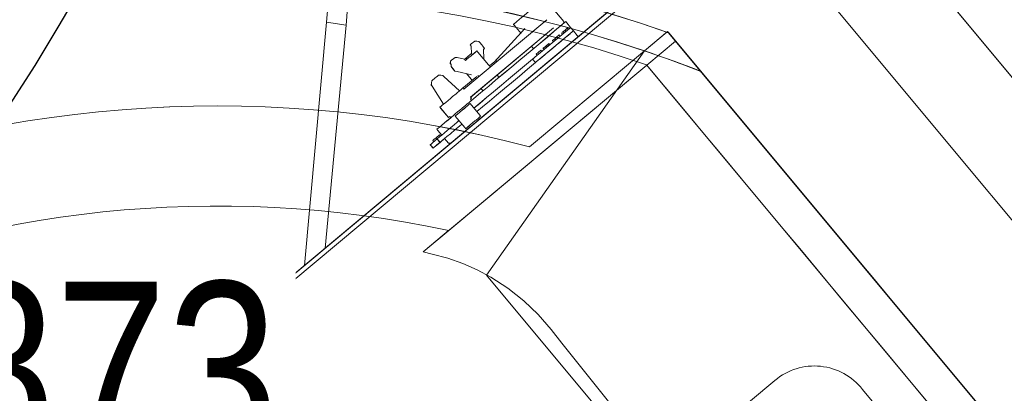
# Model space of a CAD drawing. Header units: millimetres. Extents: x -125266 to 274256, y -711690 to -301689.
# Tile 143 of 256: x -53289 to -52895, y -360325 to -360175. Entities that reach past the tile are written whole.
import ezdxf

# ---------------------------------------------------------------- set-up
doc = ezdxf.new("R2010")
doc.units = ezdxf.units.MM
doc.header["$PDMODE"] = 98
doc.linetypes.add('HIDDEN2', pattern=[0.1875, 0.125, -0.0625])
doc.layers.get('Defpoints').update_dxf_attribs({"lineweight": 5})
for name, color, linetype, lineweight in [('AD Wall', 8, 'Continuous', 15), ('ARCH', 7, 'Continuous', 0), ('Equipment', 8, 'Continuous', 0), ('Finished Line', 7, 'Continuous', 0), ('Legend', 5, 'Continuous', 0), ('MEPTEK HVAC-Kitchen Exhaust Air Duct', 30, 'Continuous', 30), ('MEPTEK HVAC-Kitchen Fresh Air Duct', 3, 'Continuous', 30), ('MEPTEK-TEXT1', 7, 'Continuous', 30), ('Plaster Line', 7, 'Continuous', 0)]:
    doc.layers.add(name, color=color, linetype=linetype, lineweight=lineweight)
doc.layers.add('Light Equipment', color=8, linetype='Continuous')
doc.styles.get("Standard").update_dxf_attribs({"font": 'ARIALN.TTF'})
doc.dimstyles.new('Copy of Standard', dxfattribs={"dimtxt": 70, "dimasz": 42, "dimexe": 24, "dimexo": 24, "dimgap": 24, "dimtad": 1, "dimtoh": 1, "dimdec": 0, "dimzin": 0, "dimdsep": 46, "dimtxsty": 'Standard', "dimcen": 0.09, "dimadec": 0, "dimazin": 0, "dimtfac": 1, "dimtdec": 0, "dimtofl": 0, "dimtmove": 0, "dimatfit": 3, "dimfxl": 0, "dimtolj": 1, "dimtzin": 0, "dimarcsym": 0})
pattern_1 = [(22.867872, (419150.544, -703283.92), (-30.845707, 73.1364), [])]

# ---------------------------------------------------------------- blocks, each defined once
blk = doc.blocks.new('A$Cf0359734')
at = {"layer": 'Equipment', "extrusion": (0, 0, -1), "elevation": -15}
for points in [[(-620.49, 1222.65), (-636.27, 1252.3), (-636.55, 1252.83), (-636.84, 1253.36), (-637.65, 1253.61), (-638.46, 1253.86), (-638.99, 1253.57), (-639.8, 1253.82), (-640.33, 1253.54), (-1137.99, 988.59), (-1138.52, 988.31), (-1138.77, 987.5), (-1139.3, 987.22), (-1139.54, 986.41), (-1139.79, 985.59), (-1139.51, 985.06), (-1139.23, 984.54), (-1123.44, 954.89)], [(-577.37, 1173.58), (-579.07, 1176.76), (-579.6, 1176.48), (-580.12, 1176.19), (-580.65, 1175.91), (-581.71, 1175.35), (-582.77, 1174.78), (-583.3, 1174.5), (-611.49, 1227.45), (-1132.44, 950.1), (-1104.26, 897.15), (-1104.79, 896.87), (-1105.85, 896.31), (-1106.38, 896.03), (-1107.43, 895.46), (-1107.96, 895.18), (-1108.49, 894.9), (-1106.8, 891.72)], [(-575.79, 1174.43), (-289.14, 636), (-288.57, 634.94), (-288.29, 634.41), (-287.73, 633.35), (-287.44, 632.82), (-287.16, 632.29), (-286.88, 631.76), (-288.47, 630.92), (-288.75, 631.45), (-289.03, 631.98), (-289.31, 632.51), (-289.88, 633.56), (-290.16, 634.09), (-290.72, 635.15), (-577.37, 1173.58)], [(-748.74, 1072.12), (-737.08, 1078.32), (-725.5, 1084.49), (-713.99, 1090.61), (-702.57, 1096.7), (-691.24, 1102.73), (-680.01, 1108.7), (-668.9, 1114.62), (-657.9, 1120.48), (-647.03, 1126.27), (-636.28, 1131.99), (-625.68, 1137.63), (-615.22, 1143.2), (-604.92, 1148.68), (-594.78, 1154.08), (-601.83, 1167.32), (-594.78, 1154.08), (-594.65, 1154.15), (-594.78, 1154.08), (-604.92, 1148.68), (-615.22, 1143.2), (-625.68, 1137.63), (-636.28, 1131.99), (-647.03, 1126.27), (-657.9, 1120.48), (-668.9, 1114.62), (-680.01, 1108.7), (-691.24, 1102.73), (-702.57, 1096.7), (-713.99, 1090.61), (-725.5, 1084.49), (-737.08, 1078.32), (-748.74, 1072.12)], [(-597.22, 1169.31), (-597.22, 1169.31)], [(-597.22, 1169.31), (-597.22, 1169.31)], [(-597.41, 1169.68), (-597.41, 1169.68)], [(-598.02, 1169.35), (-598.02, 1169.35)], [(-598.02, 1169.35), (-598.02, 1169.35)], [(-598.02, 1169.35), (-598.02, 1169.35)], [(-601.83, 1167.33), (-601.83, 1167.33)], [(-557.63, 1156.91), (-557.38, 1157.72), (-547.32, 1163.08), (-546.79, 1163.36), (-546.51, 1162.83), (-546.23, 1162.3), (-545.95, 1161.77), (-545.38, 1160.71), (-544.82, 1159.66), (-543.97, 1158.07), (-543.41, 1157.01), (-542.57, 1155.42), (-541.72, 1153.83), (-541.16, 1152.77), (-540.59, 1151.71), (-540.03, 1150.66), (-539.75, 1150.13), (-539.47, 1149.6), (-539.18, 1149.07), (-539.71, 1148.79), (-543.42, 1146.81)], [(-591.72, 1158.99), (-591.72, 1158.99)], [(-591.72, 1158.99), (-591.72, 1158.99)], [(-591.72, 1158.99), (-591.72, 1158.99)], [(-615.73, 1159.93), (-615.73, 1159.93)], [(-615.73, 1159.93), (-615.73, 1159.93)], [(-533.45, 1124.26), (-529.79, 1117.38), (-529.5, 1116.85), (-529.22, 1116.32), (-528.66, 1115.26), (-528.38, 1114.73), (-527.53, 1113.14), (-526.97, 1112.08), (-526.4, 1111.02), (-525.84, 1109.97), (-525.28, 1108.91), (-524.99, 1108.38), (-524.71, 1107.85), (-524.43, 1107.32), (-524.96, 1107.04), (-529.2, 1104.78), (-529.48, 1105.31), (-530.01, 1105.03), (-530.29, 1105.56), (-530.57, 1106.09), (-531.13, 1107.15), (-531.7, 1108.21), (-532.26, 1109.26), (-532.83, 1110.32), (-533.67, 1111.91), (-533.95, 1112.44), (-534.52, 1113.5), (-534.8, 1114.03), (-535.08, 1114.56), (-535.64, 1115.62), (-537.34, 1118.79), (-539.31, 1122.5), (-541, 1125.68), (-542.97, 1129.38), (-544.95, 1133.09), (-547.2, 1137.32), (-549.46, 1141.56), (-551.43, 1145.27), (-553.68, 1149.5), (-555.94, 1153.74), (-558.19, 1157.97), (-558.72, 1157.69), (-560.84, 1156.56)], [(-550.89, 1155.74), (-530.6, 1117.63), (-530.07, 1117.91), (-529.79, 1117.38)], [(-538.75, 1111.25), (-540.16, 1113.89), (-541.85, 1117.07), (-543.54, 1120.25), (-545.52, 1123.95), (-547.21, 1127.13), (-549.18, 1130.83), (-551.15, 1134.54), (-553.13, 1138.25), (-553.41, 1138.78), (-553.69, 1139.3), (-562.15, 1155.19), (-562.43, 1155.72)], [(-553.13, 1138.25), (-551.54, 1139.09), (-551.82, 1139.62), (-552.1, 1140.15), (-560.56, 1156.03), (-560.84, 1156.56), (-562.43, 1155.72), (-564.55, 1154.59), (-565.08, 1154.31)], [(-559.75, 1155.79), (-560.28, 1155.5), (-559.75, 1155.79), (-559.47, 1155.26), (-559.18, 1154.73), (-559.71, 1154.45)], [(-559.75, 1155.79), (-559.75, 1155.79)], [(-535.08, 1114.56), (-534.55, 1114.84), (-534.83, 1115.37), (-534.3, 1115.65), (-554.6, 1153.77)], [(-546.24, 1062.92), (-539.99, 1051.18), (-594.78, 1154.08)], [(-594.78, 1154.08), (-546.31, 1063.04), (-546.27, 1063.04)], [(-557.21, 1151.02), (-556.65, 1149.96)], [(-558.3, 1151.8), (-557.77, 1152.08), (-557.21, 1151.02), (-557.74, 1150.74)], [(-558.34, 1153.14), (-558.87, 1152.86)], [(-558.48, 1148.31), (-558.76, 1148.83), (-559.05, 1149.36), (-559.33, 1149.89), (-559.61, 1150.42), (-559.89, 1150.95)], [(-559.18, 1154.73), (-558.62, 1153.67), (-559.15, 1153.39)], [(-559.89, 1150.95), (-559.89, 1150.95)], [(-560.17, 1151.48), (-561.58, 1154.13)], [(-560.17, 1151.48), (-560.17, 1151.48)], [(-561.58, 1154.13), (-561.58, 1154.13)], [(-594.65, 1154.15), (-594.65, 1154.15)], [(-594.65, 1154.15), (-594.65, 1154.15)], [(-594.78, 1154.08), (-594.78, 1154.08)], [(-594.78, 1154.08), (-594.78, 1154.08)], [(-469.52, 1121.6), (-462.34, 1145.13), (-469.65, 1147.36), (-477.35, 1123.55)], [(-544.02, 1149.21), (-537.68, 1132.2)], [(-544.02, 1149.21), (-544.02, 1149.21)], [(-555.77, 1147.03), (-555.24, 1147.31), (-554.96, 1146.79), (-555.49, 1146.5)], [(-555.95, 1143.54), (-556.51, 1144.6), (-557.36, 1146.19), (-557.92, 1147.25)], [(-557.18, 1149.68), (-556.65, 1149.96), (-556.08, 1148.9), (-556.61, 1148.62)], [(-557.92, 1147.25), (-557.92, 1147.25)], [(-558.48, 1148.31), (-558.48, 1148.31)], [(-558.76, 1148.83), (-558.76, 1148.83)], [(-559.05, 1149.36), (-559.05, 1149.36)], [(-559.61, 1150.42), (-559.61, 1150.42)], [(-548.96, 1143.18), (-549.24, 1143.71), (-549.77, 1143.43), (-550.3, 1143.15), (-550.58, 1143.68)], [(-553.79, 1143.33), (-553.26, 1143.61), (-552.14, 1141.49), (-552.67, 1141.21)], [(-554.92, 1145.44), (-554.39, 1145.73), (-553.83, 1144.67), (-554.36, 1144.39)], [(-554.25, 1140.36), (-554.54, 1140.89), (-554.82, 1141.42), (-555.38, 1142.48), (-555.66, 1143.01)], [(-554.39, 1145.73), (-554.67, 1146.26), (-555.2, 1145.97)], [(-554.96, 1146.79), (-554.67, 1146.26)], [(-555.66, 1143.01), (-555.66, 1143.01)], [(-555.66, 1143.01), (-555.66, 1143.01)], [(-555.95, 1143.54), (-555.95, 1143.54)], [(-556.51, 1144.6), (-556.51, 1144.6)], [(-557.36, 1146.19), (-557.36, 1146.19)], [(-537.16, 1112.09), (-538.57, 1114.74), (-540.26, 1117.91), (-541.96, 1121.09), (-543.93, 1124.8), (-545.62, 1127.97), (-547.59, 1131.68), (-549.57, 1135.39), (-551.54, 1139.09)], [(-554.25, 1140.36), (-554.25, 1140.36)], [(-554.25, 1140.36), (-554.25, 1140.36)], [(-554.25, 1140.36), (-554.25, 1140.36)], [(-554.82, 1141.42), (-554.82, 1141.42)], [(-528.54, 1131.63), (-528.01, 1131.91), (-526.74, 1134.63), (-526.21, 1134.91), (-526.49, 1135.44), (-526.77, 1135.97), (-527.06, 1136.5), (-527.34, 1137.03), (-528.15, 1137.28), (-528.96, 1137.52), (-529.49, 1137.24), (-530.55, 1136.68), (-531.08, 1136.4), (-532.14, 1135.83), (-531.85, 1135.3), (-533.37, 1131.78)], [(-537.08, 1129.8), (-536.55, 1130.08), (-536.02, 1130.37), (-530.2, 1133.47), (-529.67, 1133.75), (-529.39, 1133.22), (-529.1, 1132.69), (-528.82, 1132.16), (-528.26, 1131.1), (-527.7, 1130.04), (-527.13, 1128.98), (-526.85, 1128.45), (-526.32, 1128.74), (-523.36, 1128.27), (-522.55, 1128.03), (-522.26, 1127.5), (-521.7, 1126.44), (-521.42, 1125.91), (-521.67, 1125.1), (-522.2, 1124.82), (-522.44, 1124.01), (-523.5, 1123.44), (-524.56, 1122.88), (-525.37, 1123.13), (-531.3, 1124.05)], [(-526.32, 1128.74), (-526.6, 1129.27), (-526.88, 1129.79), (-527.17, 1130.32), (-527.73, 1131.38), (-528.01, 1131.91)], [(-536.55, 1130.08), (-538.24, 1133.26)], [(-527.13, 1128.98), (-527.13, 1128.98)], [(-541.85, 1127.27), (-540.79, 1127.83)], [(-497.99, 1028.3), (-469.52, 1121.6), (-477.35, 1123.55), (-503.07, 1037.83)], [(-529.15, 1123.83), (-531.79, 1122.42), (-532.32, 1122.14)], [(-533.73, 1124.79), (-534.26, 1124.51)], [(-534.26, 1124.51), (-534.26, 1124.51)], [(-529.22, 1116.32), (-521.25, 1119.21), (-520.72, 1119.49), (-519.91, 1119.24), (-519.1, 1118.99), (-518.81, 1118.46), (-518.53, 1117.93), (-518.25, 1117.4), (-517.97, 1116.87), (-517.69, 1116.35), (-517.4, 1115.82), (-517.65, 1115), (-517.9, 1114.19), (-518.43, 1113.91), (-525.28, 1108.91)], [(-536.84, 1120.42), (-537.9, 1119.85)], [(-530.01, 1105.03), (-529.44, 1103.97), (-528.6, 1102.38), (-527.75, 1100.79), (-527.47, 1100.26), (-527.19, 1099.74), (-526.91, 1099.21), (-526.63, 1098.68), (-527.15, 1098.39), (-529.27, 1097.27)], [(-533.5, 1105.21), (-532.94, 1104.15), (-531.81, 1102.03), (-530.68, 1099.91), (-529.84, 1098.33), (-529.27, 1097.27), (-528.71, 1096.21), (-528.14, 1095.15), (-529.73, 1094.3), (-530.3, 1095.36), (-530.86, 1096.42), (-531.42, 1097.48), (-532.27, 1099.07), (-533.4, 1101.19), (-534.52, 1103.3), (-535.09, 1104.36)], [(-531.38, 1106.34), (-531.38, 1106.34)], [(-563.59, 1106.14), (-563.59, 1106.14)], [(-529.73, 1094.3), (-528.61, 1092.19), (-528.32, 1091.66), (-528.04, 1091.13), (-526.45, 1091.97), (-526.74, 1092.5), (-527.02, 1093.03), (-528.14, 1095.15), (-527.62, 1095.43), (-527.9, 1095.96), (-528.18, 1096.49), (-528.46, 1097.02), (-528.99, 1096.74)], [(-528.89, 1092.72), (-530.58, 1095.89)], [(-530.58, 1095.89), (-530.58, 1095.89)], [(-530.58, 1095.89), (-530.58, 1095.89)], [(-530.86, 1096.42), (-532.98, 1095.29), (-533.79, 1095.54)], [(-527.62, 1095.43), (-527.05, 1094.37), (-526.77, 1093.84), (-527.3, 1093.56)], [(-528.89, 1092.72), (-528.89, 1092.72)], [(-528.89, 1092.72), (-528.89, 1092.72)], [(-546.24, 1062.92), (-546.31, 1063.04)], [(-543.69, 1051.8), (-540, 1051.19)], [(-567.01, 1052.18), (-567.01, 1052.18)]]:
    blk.add_lwpolyline(points, dxfattribs=at)
for points in [[(-610.08, 1224.8, -3.802846), (-1131.03, 947.45, 3.802846)], [(-563.59, 1106.14, -3.146449), (-1057.95, 842.95, 3.146449)], [(-850.42, 791.76, -0.406545), (-884.49, 802.15), (-947.06, 919.69, -0.399254), (-936.38, 953.23), (-723.55, 1066.54, -0.424904), (-689.76, 1056.67), (-627.19, 939.14, -0.406543), (-637.59, 905.06)]]:
    blk.add_lwpolyline(points, format="xyb", close=True, dxfattribs=at)
for points in [[(-1091.17, 906.81, 3.626728), (-598.02, 1169.35), (-601.83, 1167.33), (-611.97, 1161.93), (-622.27, 1156.44), (-632.73, 1150.87), (-643.33, 1145.23), (-654.08, 1139.51), (-664.95, 1133.72), (-675.95, 1127.86), (-687.06, 1121.95), (-698.29, 1115.97), (-709.62, 1109.94), (-721.04, 1103.86), (-732.55, 1097.73), (-744.13, 1091.56), (-755.79, 1085.36), (-767.51, 1079.12), (-779.27, 1072.85), (-791.09, 1066.57)], [(-1078.3, 908.63), (-1076.7, 911.18), (-1075.09, 913.71), (-1073.46, 916.23), (-615.73, 1159.93), (-612.72, 1159.87), (-609.72, 1159.79), (-606.72, 1159.7), (-603.72, 1159.59), (-600.71, 1159.47), (-597.72, 1159.32), (-594.72, 1159.17), (-591.72, 1158.99), (-567.01, 1052.18), (-591.72, 1158.99), (-597.22, 1169.31, -3.616317), (-1091.58, 906.12)], [(-1091.17, 906.81), (-598.02, 1169.35), (-597.92, 1169.34), (-597.82, 1169.34), (-597.72, 1169.33), (-597.62, 1169.33), (-597.52, 1169.33), (-597.42, 1169.32), (-597.32, 1169.32), (-597.22, 1169.31, -3.616317), (-1091.58, 906.12, 3.616317), (-597.22, 1169.31), (-563.58, 1106.13), (-597.22, 1169.31), (-591.72, 1158.99, -3.538831), (-1086.08, 895.8)], [(-1078.3, 908.64), (-1076.7, 911.18), (-1075.09, 913.71), (-1073.46, 916.23), (-1091.77, 906.49), (-597.41, 1169.68), (-615.72, 1159.93), (-598.02, 1169.35), (-615.72, 1159.93), (-612.72, 1159.87), (-609.72, 1159.79), (-606.72, 1159.7), (-603.72, 1159.59), (-600.72, 1159.46), (-597.72, 1159.32), (-594.72, 1159.16), (-591.72, 1158.99, -3.538831), (-1086.08, 895.8)], [(-543.69, 1051.8), (-550.04, 1052.58), (-556.41, 1052.88), (-562.65, 1052.69), (-568.86, 1052.04), (-576.81, 1050.52), (-584.62, 1048.26), (-592.01, 1045.33), (-599.16, 1041.72, -0.011713), (-984.65, 836.49)], [(-1080.44, 895.53, 3.572618), (-594.65, 1154.15, -3.572618), (-1080.44, 895.53, 3.572618), (-594.65, 1154.15, -3.572618), (-1080.31, 895.59)], [(-546.27, 1063.03, -2.890001), (-1031.78, 804.43), (-1025.53, 792.69)]]:
    blk.add_lwpolyline(points, format="xyb", dxfattribs=at)
for points in [[(-591.72, 1158.99), (-597.41, 1169.68), (-597.22, 1169.31)], [(-598.02, 1169.35), (-1091.17, 906.81)], [(-1080.44, 895.53), (-594.65, 1154.15)], [(-537.21, 1103.24), (-537.49, 1103.76), (-537.77, 1104.29), (-538.33, 1105.35), (-538.9, 1106.41), (-539.46, 1107.47), (-539.74, 1108), (-540.31, 1109.06), (-540.59, 1109.59), (-540.87, 1110.12), (-540.34, 1110.4), (-535.05, 1113.22), (-534.76, 1112.69), (-534.48, 1112.16), (-533.92, 1111.1), (-533.64, 1110.57), (-533.07, 1109.51), (-532.51, 1108.45), (-531.95, 1107.39), (-531.66, 1106.87), (-531.38, 1106.34), (-536.68, 1103.52)], [(-1011.28, 815.66), (-567.01, 1052.19)]]:
    blk.add_lwpolyline(points, close=True, dxfattribs=at)
at = {"layer": 'Equipment', "extrusion": (0, 0, -1)}
for centre, radius, start, end in [((-625.13, 625.13, -15), 625.13, 145.14256, 90.9177), ((-624.65, 624.95, -15), 545.06, 148.8605, 87.1998), ((-624.65, 624.95, -15), 545.06, 148.8605, 87.1998), ((-624.65, 624.95, -15), 545.06, 148.8605, 87.1998), ((-624.65, 624.95, -15), 545.06, 148.8605, 87.1998), ((-624.65, 624.95, -15), 535.05, 147.0159, 89.0443), ((-624.65, 624.95, -15), 535.05, 147.0159, 89.0443)]:
    blk.add_arc(centre, radius, start, end, dxfattribs=at)
blk = doc.blocks.new('ARCH')
at = {"layer": 'AD Wall', "lineweight": 0}
h = blk.add_hatch(dxfattribs=at)
h.set_pattern_fill('ANSI31', color=256, scale=25, angle=-22.1321)
h.set_pattern_definition(pattern_1)
edge = h.paths.add_edge_path()
edge.add_arc((-53209.78, -360695), 761.13, 66.95018, 372.72531)
edge.add_line((-52467.34, -360527.34), (-52564.88, -360549.37))
edge.add_arc((-53209.78, -360695), 661.13, -293.04982, 12.72531, ccw=False)
edge.add_line((-52950.92, -360086.65), (-52911.77, -359994.63))
h = blk.add_hatch(dxfattribs=at)
h.set_pattern_fill('ANSI31', color=256, scale=25, angle=-22.1321)
h.set_pattern_definition(pattern_1)
edge = h.paths.add_edge_path()
edge.add_arc((-53209.78, -360695), 761.13, 66.95018, 372.72531)
edge.add_line((-52467.34, -360527.34), (-52564.88, -360549.37))
edge.add_arc((-53209.78, -360695), 661.13, -293.04982, 12.72531, ccw=False)
edge.add_line((-52950.92, -360086.65), (-52911.77, -359994.63))
at = {"layer": 'Legend'}
h = blk.add_hatch(dxfattribs=at)
h.set_pattern_fill('STARS', color=8, scale=10)
h.set_pattern_definition([(0, (0, 0), (0, 54.9926), [31.75, -31.75]), (60, (0, 0), (-47.624989, 27.4963), [31.75, -31.75]), (120, (15.875, 27.496), (-47.624989, -27.4963), [31.75, -31.75])])
edge = h.paths.add_edge_path()
edge.add_arc((-51817.98, -363404.31), 5191.63, 61.93693, 83.98149, ccw=False)
edge.add_arc((-50530.28, -361455.37), 2874.43, 46.91091, 66.31529, ccw=False)
edge.add_arc((-45770.4, -356341.82), 4111.64, 227.14981, 245.10557)
edge.add_arc((-47880.96, -360748.28), 776.12, 2.36235, 60.704, ccw=False)
edge.add_line((-47105.5, -360716.28), (-47005.58, -360716.25))
edge.add_arc((-47880.49, -360747.81), 875.48, 2.06564, 60.97874)
edge.add_arc((-45770.4, -356341.82), 4011.64, 227.15274, 245.15789, ccw=False)
edge.add_arc((-50530.28, -361455.37), 2974.43, 46.91499, 66.24137)
edge.add_arc((-51817.98, -363404.31), 5291.63, 61.97817, 84.00345)
edge.add_arc((-52071.81, -370582.53), 12467.02, 86.290258, 98.8798)
edge.add_line((-53996.25, -358264.94), (-53996.25, -358366.16))
edge.add_arc((-52071.81, -370582.53), 12367.02, 86.29953, 98.95219, ccw=False)
h = blk.add_hatch(dxfattribs=at)
h.set_pattern_fill('STARS', color=8, scale=10)
h.set_pattern_definition([(0, (0, 0), (0, 54.9926), [31.75, -31.75]), (60, (0, 0), (-47.624989, 27.4963), [31.75, -31.75]), (120, (15.875, 27.496), (-47.624989, -27.4963), [31.75, -31.75])])
h.paths.add_polyline_path([(-51273.64, -358241.3, -0.096485), (-49375.61, -358823.06, -0.08487), (-48566.66, -359356.2, 0.078507), (-47501.18, -360071.42, -0.271382), (-47105.49, -360746.31), (-47005.49, -360746.28, 0.272593), (-47455.77, -359982.25, -0.078724), (-48498.5, -359283.03, 0.084528), (-49331.93, -358733.02, 0.0964), (-51265.17, -358141.63, 0.054377), (-53966.25, -358260.29), (-53966.25, -358361.47, -0.054648)])
at = {"layer": 'AD Wall', "lineweight": 0, "extrusion": (0, 0, -1)}
for radius in [761.13, 761.13, 661.13, 661.13]:
    blk.add_arc((53209.78, -360695, -5.05), radius, 167.27469, 113.04982, dxfattribs=at)
at = {"layer": 'Finished Line', "color": 8, "extrusion": (0, 0, -1)}
blk.add_arc((53209.78, -360695, -5.05), 785.13, 13.17428, 113.04982, dxfattribs=at)
blk.add_arc((53209.78, -360695, -5.05), 785.13, 13.17428, 113.04982, dxfattribs=at)
at = {"layer": 'Light Equipment', "lineweight": 0, "extrusion": (0, 0, -1), "elevation": -5.05}
for points in [[(52997.28, -360133.86, -3.802846), (52619.2, -360587.04, 3.802846)], [(53085.06, -360226.26, -3.146449), (52726.27, -360656.3, 3.146449)], [(52937.8, -360625.53, -0.406545), (52902.32, -360628.74), (52800.08, -360543.44, -0.399254), (52797.33, -360508.34), (52951.79, -360323.2, -0.424904), (52986.81, -360319.61), (53089.06, -360404.91, -0.406543), (53092.26, -360440.39)]]:
    blk.add_lwpolyline(points, format="xyb", close=True, dxfattribs=at)
for points in [[(52671.44, -360609.66, 3.626728), (53029.34, -360180.67), (53026.58, -360183.98), (53019.22, -360192.81), (53011.74, -360201.77), (53004.15, -360210.87), (52996.46, -360220.09), (52988.66, -360229.44), (52980.77, -360238.9), (52972.78, -360248.47), (52964.72, -360258.13), (52956.57, -360267.9), (52948.35, -360277.75), (52940.06, -360287.69), (52931.71, -360297.7), (52923.3, -360307.77), (52914.84, -360317.92), (52906.34, -360328.11), (52897.8, -360338.35), (52889.23, -360348.62)], [(52682.67, -360603.12), (52683.2, -360600.16), (52683.74, -360597.21), (52684.29, -360594.26), (53016.49, -360196.07), (53019.3, -360195), (53022.1, -360193.94), (53024.92, -360192.89), (53027.74, -360191.86), (53030.57, -360190.85), (53033.4, -360189.85), (53036.24, -360188.87), (53039.08, -360187.9), (53102.21, -360277.53), (53039.08, -360187.9), (53030.1, -360180.41, -3.616317), (52671.32, -360610.45)], [(52671.44, -360609.66), (53029.34, -360180.67), (53029.44, -360180.64), (53029.53, -360180.61), (53029.63, -360180.58), (53029.72, -360180.54), (53029.82, -360180.51), (53029.91, -360180.48), (53030.01, -360180.44), (53030.1, -360180.41, -3.616317), (52671.32, -360610.46, 3.616317), (53030.1, -360180.41), (53085.06, -360226.26), (53030.1, -360180.41), (53039.08, -360187.9, -3.538831), (52680.3, -360617.95)], [(52682.67, -360603.12), (52683.2, -360600.16), (52683.74, -360597.21), (52684.29, -360594.26), (52671, -360610.19), (53029.78, -360180.14), (53016.49, -360196.07), (53029.34, -360180.67), (53016.49, -360196.07), (53019.3, -360195), (53022.11, -360193.94), (53024.92, -360192.89), (53027.74, -360191.86), (53030.57, -360190.85), (53033.4, -360189.85), (53036.24, -360188.87), (53039.08, -360187.9, -3.538831), (52680.3, -360617.95)], [(53123.96, -360269.09), (53117.77, -360270.76), (53111.77, -360272.89), (53106.06, -360275.41), (53100.55, -360278.35), (53093.76, -360282.76), (53087.38, -360287.8), (53081.63, -360293.29), (53076.37, -360299.33, -0.011713), (52796.61, -360634.67)], [(52685.63, -360616.07, 3.572618), (53038.19, -360193.48, -3.572618), (52685.63, -360616.07, 3.572618), (53038.19, -360193.48, -3.572618), (52685.73, -360615.96)], [(53117.33, -360259.66, -2.890001), (52765.03, -360682.12), (52775.24, -360690.64)]]:
    blk.add_lwpolyline(points, format="xyb", dxfattribs=at)
for points in [[(52988.45, -360139.76), (52962.66, -360118.25), (52962.2, -360117.86), (52961.74, -360117.48), (52960.89, -360117.55), (52960.05, -360117.63), (52959.66, -360118.09), (52958.82, -360118.17), (52958.44, -360118.63), (52597.26, -360551.54), (52596.88, -360552.01), (52596.95, -360552.85), (52596.57, -360553.31), (52596.64, -360554.16), (52596.72, -360555), (52597.18, -360555.38), (52597.64, -360555.77), (52623.43, -360577.29)], [(53046.87, -360168.98), (53044.11, -360166.67), (53043.73, -360167.13), (53043.34, -360167.59), (53042.96, -360168.05), (53042.19, -360168.98), (53041.42, -360169.9), (53041.04, -360170.36), (52994.98, -360131.93), (52616.9, -360585.11), (52662.95, -360623.54), (52662.57, -360624), (52661.8, -360624.92), (52661.42, -360625.38), (52660.65, -360626.3), (52660.27, -360626.76), (52659.88, -360627.22), (52662.64, -360629.53)], [(53048.03, -360167.6), (53516.41, -360558.36), (53517.33, -360559.13), (53517.79, -360559.51), (53518.71, -360560.28), (53519.17, -360560.66), (53519.63, -360561.05), (53520.09, -360561.43), (53518.94, -360562.81), (53518.48, -360562.43), (53518.02, -360562.04), (53517.56, -360561.66), (53516.63, -360560.89), (53516.17, -360560.51), (53515.25, -360559.74), (53046.87, -360168.98)], [(53166.36, -360176.49), (53164.15, -360152), (53156.55, -360152.68), (53158.37, -360177.64)], [(53071.44, -360176.98), (53071.37, -360176.13), (53078.67, -360167.38), (53079.05, -360166.92), (53079.51, -360167.31), (53079.97, -360167.69), (53080.43, -360168.08), (53081.35, -360168.84), (53082.28, -360169.61), (53083.66, -360170.76), (53084.58, -360171.53), (53085.96, -360172.69), (53087.34, -360173.84), (53088.26, -360174.61), (53089.18, -360175.38), (53090.11, -360176.14), (53090.57, -360176.53), (53091.03, -360176.91), (53091.49, -360177.3), (53091.1, -360177.76), (53088.41, -360180.98)], [(53078.13, -360175.52), (53111.29, -360203.19), (53111.67, -360202.73), (53112.13, -360203.11)], [(53175.14, -360273.64), (53166.36, -360176.49), (53158.37, -360177.64), (53166.85, -360266.73)], [(53106.14, -360198.12), (53112.13, -360203.11), (53112.59, -360203.5), (53113.05, -360203.88), (53113.97, -360204.65), (53114.43, -360205.03), (53115.81, -360206.18), (53116.74, -360206.95), (53117.66, -360207.72), (53118.58, -360208.49), (53119.5, -360209.26), (53119.96, -360209.64), (53120.42, -360210.03), (53120.88, -360210.41), (53120.5, -360210.87), (53117.42, -360214.56), (53116.96, -360214.17), (53116.58, -360214.63), (53116.12, -360214.25), (53115.66, -360213.86), (53114.74, -360213.1), (53113.81, -360212.33), (53112.89, -360211.56), (53111.97, -360210.79), (53110.59, -360209.64), (53110.13, -360209.25), (53109.21, -360208.49), (53108.75, -360208.1), (53108.29, -360207.72), (53107.37, -360206.95), (53104.6, -360204.64), (53101.38, -360201.95), (53098.62, -360199.65), (53095.39, -360196.96), (53092.17, -360194.27), (53088.48, -360191.19), (53084.8, -360188.12), (53081.58, -360185.43), (53077.89, -360182.36), (53074.21, -360179.28), (53070.52, -360176.21), (53070.14, -360176.67), (53068.6, -360178.51)], [(53108.29, -360207.72), (53108.67, -360207.26), (53108.21, -360206.87), (53108.6, -360206.41), (53075.44, -360178.75)], [(53086.95, -360178.98), (53099.23, -360192.35)], [(53086.95, -360178.98), (53086.95, -360178.98)], [(53082.65, -360192.57), (53083.8, -360191.19), (53083.34, -360190.81), (53082.88, -360190.42), (53069.06, -360178.9), (53068.6, -360178.51), (53067.45, -360179.89), (53065.91, -360181.74), (53065.53, -360182.2)], [(53070.83, -360179.59), (53071.75, -360180.36), (53071.36, -360180.82)], [(53069.91, -360178.82), (53069.52, -360179.28), (53069.91, -360178.82), (53070.37, -360179.2), (53070.83, -360179.59), (53070.44, -360180.05)], [(53069.91, -360178.82), (53069.91, -360178.82)], [(53106.13, -360212.17), (53103.83, -360210.25), (53101.07, -360207.94), (53098.31, -360205.64), (53095.08, -360202.95), (53092.32, -360200.64), (53089.09, -360197.95), (53085.87, -360195.26), (53082.65, -360192.57), (53082.19, -360192.19), (53081.73, -360191.81), (53067.91, -360180.28), (53067.45, -360179.89)], [(53074.59, -360183.51), (53074.97, -360183.05), (53075.89, -360183.82), (53075.51, -360184.28)], [(53074.05, -360182.28), (53074.97, -360183.05)], [(53072.75, -360181.97), (53073.13, -360181.51), (53074.05, -360182.28), (53073.67, -360182.74)], [(53073.9, -360185.27), (53073.44, -360184.89), (53072.98, -360184.5), (53072.51, -360184.12), (53072.05, -360183.74), (53071.59, -360183.35)], [(53072.21, -360180.74), (53071.83, -360181.2)], [(53071.59, -360183.35), (53071.59, -360183.35)], [(53071.13, -360182.97), (53068.83, -360181.05)], [(53071.13, -360182.97), (53071.13, -360182.97)], [(53068.83, -360181.05), (53068.83, -360181.05)], [(53030.1, -360180.41), (53030.1, -360180.41)], [(53030.1, -360180.41), (53030.1, -360180.41)], [(53029.78, -360180.14), (53029.78, -360180.14)], [(53029.34, -360180.67), (53029.34, -360180.67)], [(53029.34, -360180.67), (53029.34, -360180.67)], [(53029.34, -360180.67), (53029.34, -360180.67)], [(53107.91, -360189.44), (53108.3, -360188.98), (53108.45, -360185.98), (53108.84, -360185.52), (53108.38, -360185.14), (53107.92, -360184.75), (53107.46, -360184.37), (53107, -360183.99), (53106.15, -360184.06), (53105.31, -360184.14), (53104.92, -360184.6), (53104.15, -360185.52), (53103.77, -360185.98), (53103, -360186.9), (53103.46, -360187.29), (53103.38, -360191.13)], [(53084.65, -360186.43), (53084.19, -360186.05), (53083.8, -360186.51), (53083.42, -360186.97), (53082.96, -360186.58)], [(53080.12, -360188.12), (53080.5, -360187.66), (53082.34, -360189.19), (53081.96, -360189.66)], [(53078.27, -360186.58), (53078.66, -360186.12), (53079.58, -360186.89), (53079.19, -360187.35)], [(53078.66, -360186.12), (53078.2, -360185.74), (53077.81, -360186.2)], [(53077.74, -360185.35), (53078.2, -360185.74)], [(53078.04, -360188.73), (53077.12, -360187.96), (53075.74, -360186.81), (53074.82, -360186.04)], [(53076.89, -360185.43), (53077.28, -360184.97), (53077.74, -360185.35), (53077.35, -360185.81)], [(53075.74, -360186.81), (53075.74, -360186.81)], [(53074.82, -360186.04), (53074.82, -360186.04)], [(53073.9, -360185.27), (53073.9, -360185.27)], [(53073.44, -360184.89), (53073.44, -360184.89)], [(53072.98, -360184.5), (53072.98, -360184.5)], [(53072.05, -360183.74), (53072.05, -360183.74)], [(52926.36, -360327.53), (52934.82, -360317.39), (52943.23, -360307.31), (52951.58, -360297.3), (52959.87, -360287.36), (52968.09, -360277.51), (52976.24, -360267.74), (52984.3, -360258.08), (52992.29, -360248.51), (53000.18, -360239.05), (53007.98, -360229.7), (53015.67, -360220.48), (53023.26, -360211.38), (53030.74, -360202.42), (53038.1, -360193.59), (53026.58, -360183.98), (53038.1, -360193.59), (53038.19, -360193.48), (53038.1, -360193.59), (53030.74, -360202.42), (53023.26, -360211.38), (53015.67, -360220.48), (53007.98, -360229.7), (53000.18, -360239.05), (52992.29, -360248.51), (52984.3, -360258.08), (52976.24, -360267.74), (52968.09, -360277.51), (52959.87, -360287.36), (52951.58, -360297.3), (52943.23, -360307.31), (52934.82, -360317.39), (52926.36, -360327.53)], [(53026.58, -360183.98), (53026.58, -360183.98)], [(53100.69, -360194.35), (53101.08, -360193.89), (53101.46, -360193.43), (53105.69, -360188.36), (53106.07, -360187.9), (53106.53, -360188.29), (53106.99, -360188.67), (53107.45, -360189.06), (53108.37, -360189.82), (53109.3, -360190.59), (53110.22, -360191.36), (53110.68, -360191.74), (53111.06, -360191.28), (53113.98, -360190.59), (53114.82, -360190.52), (53115.29, -360190.9), (53116.21, -360191.67), (53116.67, -360192.06), (53116.74, -360192.9), (53116.36, -360193.36), (53116.44, -360194.21), (53115.67, -360195.13), (53114.9, -360196.05), (53114.05, -360196.12), (53108.22, -360197.5)], [(53111.06, -360191.28), (53110.6, -360190.9), (53110.14, -360190.52), (53109.68, -360190.13), (53108.76, -360189.36), (53108.3, -360188.98)], [(53110.22, -360191.36), (53110.22, -360191.36)], [(53107.29, -360210.79), (53104.98, -360208.87), (53102.22, -360206.56), (53099.46, -360204.26), (53096.23, -360201.57), (53093.47, -360199.26), (53090.25, -360196.57), (53087.02, -360193.88), (53083.8, -360191.19)], [(53101.08, -360193.89), (53098.31, -360191.58)], [(53080.8, -360191.04), (53080.34, -360190.65), (53079.88, -360190.27), (53078.96, -360189.5), (53078.5, -360189.12)], [(53080.8, -360191.04), (53080.8, -360191.04)], [(53080.8, -360191.04), (53080.8, -360191.04)], [(53080.8, -360191.04), (53080.8, -360191.04)], [(53079.88, -360190.27), (53079.88, -360190.27)], [(53078.5, -360189.12), (53078.5, -360189.12)], [(53078.5, -360189.12), (53078.5, -360189.12)], [(53078.04, -360188.73), (53078.04, -360188.73)], [(53077.12, -360187.96), (53077.12, -360187.96)], [(53039.08, -360187.9), (53039.08, -360187.9)], [(53039.08, -360187.9), (53039.08, -360187.9)], [(53039.08, -360187.9), (53039.08, -360187.9)], [(53117.4, -360259.75), (53127.61, -360268.27), (53038.1, -360193.59)], [(53038.1, -360193.59), (53117.3, -360259.67), (53117.33, -360259.66)], [(53038.19, -360193.48), (53038.19, -360193.48)], [(53038.19, -360193.48), (53038.19, -360193.48)], [(53038.1, -360193.59), (53038.1, -360193.59)], [(53038.1, -360193.59), (53038.1, -360193.59)], [(53113.05, -360203.88), (53119.35, -360198.2), (53119.74, -360197.74), (53120.58, -360197.66), (53121.43, -360197.59), (53121.89, -360197.97), (53122.35, -360198.36), (53122.81, -360198.74), (53123.27, -360199.12), (53123.73, -360199.51), (53124.19, -360199.89), (53124.26, -360200.74), (53124.34, -360201.58), (53123.96, -360202.04), (53119.5, -360209.26)], [(53110.29, -360196.89), (53108.37, -360199.19), (53107.98, -360199.65)], [(53105.68, -360197.73), (53105.3, -360198.19)], [(53105.3, -360198.19), (53105.3, -360198.19)], [(53097.23, -360198.5), (53098, -360197.57)], [(53016.49, -360196.07), (53016.49, -360196.07)], [(53016.49, -360196.07), (53016.49, -360196.07)], [(53104.45, -360202.95), (53103.68, -360203.87)], [(53116.58, -360214.63), (53117.5, -360215.4), (53118.88, -360216.55), (53120.26, -360217.71), (53120.72, -360218.09), (53121.18, -360218.48), (53121.64, -360218.86), (53122.1, -360219.24), (53121.72, -360219.7), (53120.18, -360221.55)], [(53114.81, -360213.94), (53114.81, -360213.94)], [(53113.27, -360215.78), (53114.2, -360216.55), (53116.04, -360218.09), (53117.88, -360219.63), (53119.26, -360220.78), (53120.18, -360221.55), (53121.1, -360222.31), (53122.03, -360223.08), (53120.87, -360224.46), (53119.95, -360223.7), (53119.03, -360222.93), (53118.11, -360222.16), (53116.73, -360221.01), (53114.89, -360219.47), (53113.04, -360217.93), (53112.12, -360217.16)], [(53120.87, -360224.46), (53122.71, -360226), (53123.18, -360226.39), (53123.64, -360226.77), (53124.79, -360225.39), (53124.33, -360225), (53123.87, -360224.62), (53122.03, -360223.08), (53122.41, -360222.62), (53121.95, -360222.24), (53121.49, -360221.85), (53121.03, -360221.47), (53120.64, -360221.93)], [(53122.41, -360222.62), (53123.33, -360223.39), (53123.79, -360223.78), (53123.41, -360224.24)], [(53119.03, -360222.93), (53117.49, -360224.77), (53116.65, -360224.85)], [(53122.25, -360225.62), (53119.49, -360223.31)], [(53122.25, -360225.62), (53122.25, -360225.62)], [(53122.25, -360225.62), (53122.25, -360225.62)], [(53119.49, -360223.31), (53119.49, -360223.31)], [(53119.49, -360223.31), (53119.49, -360223.31)], [(53085.05, -360226.26), (53085.05, -360226.26)], [(53117.4, -360259.76), (53117.3, -360259.67)], [(53123.96, -360269.09), (53127.61, -360268.27)], [(53102.21, -360277.53), (53102.21, -360277.53)]]:
    blk.add_lwpolyline(points, dxfattribs=at)
for points in [[(53039.08, -360187.9), (53029.78, -360180.14), (53030.1, -360180.41)], [(53029.34, -360180.67), (52671.45, -360609.66)], [(52685.63, -360616.07), (53038.19, -360193.48)], [(53110.59, -360219.01), (53110.12, -360218.62), (53109.66, -360218.24), (53108.74, -360217.47), (53107.82, -360216.7), (53106.9, -360215.93), (53106.44, -360215.55), (53105.52, -360214.78), (53105.06, -360214.4), (53104.6, -360214.01), (53104.98, -360213.55), (53108.82, -360208.95), (53109.28, -360209.33), (53109.75, -360209.71), (53110.67, -360210.48), (53111.13, -360210.87), (53112.05, -360211.64), (53112.97, -360212.4), (53113.89, -360213.17), (53114.35, -360213.56), (53114.81, -360213.94), (53110.97, -360218.55)], [(52779.78, -360664), (53102.21, -360277.52)]]:
    blk.add_lwpolyline(points, close=True, dxfattribs=at)
at = {"layer": 'Light Equipment', "lineweight": 0, "extrusion": (0, 0, -1)}
for centre, radius, start, end in [((53209.26, -360695.01, -5.05), 625.13, 167.27469, 113.04982), ((53209.78, -360695, -5.05), 545.06, 170.9926, 109.3319), ((53209.78, -360695, -5.05), 545.06, 170.9926, 109.3319), ((53209.78, -360695, -5.05), 545.06, 170.9926, 109.3319), ((53209.78, -360695, -5.05), 545.06, 170.9926, 109.3319), ((53209.78, -360695, -5.05), 535.05, 169.148, 111.1765), ((53209.78, -360695, -5.05), 535.05, 169.148, 111.1765)]:
    blk.add_arc(centre, radius, start, end, dxfattribs=at)
at = {"layer": 'Plaster Line', "lineweight": 5, "extrusion": (0, 0, -1)}
blk.add_arc((53209.78, -360695, -5.05), 773.13, 11.91733, 113.04982, dxfattribs=at)
at = {"layer": 'Plaster Line', "color": 8, "lineweight": 5, "extrusion": (0, 0, -1)}
blk.add_arc((53209.78, -360695, -5.05), 773.13, 11.91733, 113.04982, dxfattribs=at)
at = {"layer": 'Equipment', "rotation": 337.8678715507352}
blk.add_blockref('A$Cf0359734', (-54023.85, -361038.56, -9.95), dxfattribs=at)
blk = doc.blocks.new('*D1655')
at = {"layer": 'Defpoints', "color": 0, "transparency": 16777216}
for p in [(-52816.2, -360375.38), (-53688.85, -360473.03, 3.54), (-52816.2, -360473.03, 5.05)]:
    blk.add_point(p, dxfattribs=at)
at = {"layer": 'MEPTEK HVAC-Kitchen Exhaust Air Duct', "color": 0, "linetype": 'HIDDEN2', "lineweight": -2, "transparency": 16777216}
for p, q in [((-53688.85, -360449.03), (-53688.85, -360351.38)), ((-52816.2, -360449.03), (-52816.2, -360351.38)), ((-53646.85, -360375.38), (-52858.2, -360375.38))]:
    blk.add_line(p, q, dxfattribs=at)
at = {"layer": 'MEPTEK HVAC-Kitchen Exhaust Air Duct', "color": 0, "transparency": 16777216}
for points in [[(-53646.85, -360368.38), (-53646.85, -360382.38), (-53688.85, -360375.38)], [(-52858.2, -360368.38), (-52858.2, -360382.38), (-52816.2, -360375.38)]]:
    blk.add_solid(points, dxfattribs=at)
at = {"layer": 'MEPTEK HVAC-Kitchen Exhaust Air Duct', "color": 0, "transparency": 16777216, "insert": (-53252.53, -360315.64), "char_height": 70, "attachment_point": 5, "bg_fill": 3, "box_fill_scale": 1.1, "bg_fill_color": 256, "bg_fill_true_color": 13158600, "bg_fill_transparency": 0}
blk.add_mtext('\\A1;873', dxfattribs=at)

msp = doc.modelspace()

# ---------------------------------------------------------------- linework, layer by layer
at = {"layer": 'MEPTEK HVAC-Kitchen Fresh Air Duct'}
msp.add_arc((-53940.87, -359783.89), 775, 270, 0, dxfattribs=at)

# ---------------------------------------------------------------- block references
at = {"layer": 'ARCH'}
msp.add_blockref('ARCH', (0, 0), dxfattribs=at)

# ---------------------------------------------------------------- next in the draw order: dimensions: what is measured, and where the dimension line sits
at = {"layer": 'MEPTEK HVAC-Kitchen Exhaust Air Duct'}
dim = msp.add_linear_dim(base=(-52816.2, -360375.38), p1=(-53688.85, -360473.03, 3.54), p2=(-52816.2, -360473.03, 5.05), dimstyle='Copy of Standard', override={"dimfxl": 1.66875, "dimtfill": 1, "dimarcsym": 2}, dxfattribs=at)
dim.commit()
dim.dimension.update_dxf_attribs({"geometry": '*D1655', "text_midpoint": (-53252.53, -360315.64)})

# ---------------------------------------------------------------- next in the draw order: texts
at = {"layer": 'MEPTEK-TEXT1', "char_height": 350, "attachment_point": 1}
for s, insert, width in [('{\\fCalibri|b0|i0|c0|p34;\\H1.28571x;\\C1;GENERAL GUIDELINES-HVAC :\\P\\fArial Narrow|b0|i0|c0|p34;\\H0.88889x;\\C256;\\P\\fCalibri|b0|i0|c0|p34;\\C4;DUCTING :\\H0.875x;\\P\\pi-1050,l1050,t1050;\\C256;1.^IDUCTING SHALL BE IN ACCORDANCE WITH IS 655, GALVANIZED IRON SHEET TO BE USED FOR ALL DUCTING WORKS. THERMAL INSULATION ON DUCTS SHALL BE 19 MM THICK. CLOSED CELL CLASS “O” BS 476 PART 6-7 FM APPROVED NITRILE RUBBER ELASTOMERIC INSULATION THERMAL CONDUCTIVITY 0.033 WATTS PER METER-KELVIN (W/(M.K)) AT 0°C FOR AIR CONDITIONING DUCTING. \\P2.^ITHERMAL INSULATION ON KITCHEN EXHAUST DUCTING SHALL BE 80 MM THICK ALUMINUM FOIL FACED RESIN BONDED FIBRE GLASS WOOL OF DENSITY NOT LESS THAN 48 KG/M3.\\P3.^ITHERMAL INSULATION ON FRESH AIR, SUPPLY AIR AND RETURN AIR SHALL BE 19MM THICK CLOSED CELL ANTI-MICROBIAL CLASS “O” BS 476 AND PART 6 & 7 FM APPROVED NITRILE RUBBER ELASTOMERIC INSULATION THERMAL CONDUCTIVITY 0.033 WATTS PER METER-KELVIN (W/ (M\\fArial|b0|i0|c0|p34;.\\fCalibri|b0|i0|c0|p34;K)) AT 0°C.\\P4.^IAPPROPRIATE NUMBER OF TRAP DOORS SHALL BE PROVIDED IN KITCHEN EXHAUST DUCTING FOR OIL/GREASE CLEANING PURPOSE.\\P5.^IDUCTING INSTALLATION WITH RESPECT TO FRESH AIR INTAKE, KITCHEN EXHAUST OUT FROM LOCATION UP TO LOUVERS AT FAÇADE SHALL BE IN THE SCOPE OF CONCESSIONER INCLUDING AIR WASHER, EXHAUST FAN SECTION DRY SCRUBBER ETC.\\P6.^IEACH AND EVERY KITCHEN EXHAUST HOOD SHOULD BE EQUIPPED WITH UL LISTED, WET CHEMICAL BASED, MECHANICALLY OPERATED, AUTOMATIC FIRE SUPPRESSION SYSTEM. SEPARATE DRAWING TO BE SUBMITTED FOR HOOD SUPPRESSION SYSTEM.\\P7.^ISUPPORTING OF DUCTING TO BE DONE WITH USING ANGLE 50X 50 X 5MM AND TIE ROD OF SIZE MINIMUM 10 MM DIA/ AS PER DUCT SIZE.\\P8.^IPOST COMPLETION OF ONSITE WORK, CONCESSIONAIRE HAS TO SHARE TESTING AND COMMISSIONING REPORT WITH DIAL.\\P9.^IINTEGRATION WITH FIRE ALARM SYSTEM, SO THAT AHU GET SWITCHED OFF IN CASE OF ANY FIRE INCIDENT.\\P10.^IFOR EQUIPMENT PLACEMENT STRUCTURAL DETAILS TO BE APPROVED BY STRUCTURAL CONSULTANT AND SAME TO BE SHARE WITH DIAL.\\P11.^ITRAP DOOR WITH PROPER ACCESS TO BE PROVIDED FOR FILTER AND COPPER COIL CLEANING.\\P12.^IKITCHEN VENTILATION SHALL COMPLY TO NFPA 96 GUIDELINE.}', (-102876.11, -301696.9), 28043.4288), ('{\\fCalibri|b0|i0|c0|p34;\\H1.28571x;\\C1;CHILLED WATER PIPING:-\\H0.77778x;\\P\\pi-1050,l1050,t1050;\\C256;1.^ICHILLED WATER PIPING SHALL BE CONFIRMING TO IS:1239 PART I CLASS ‘C’ HEAVY AND FITTING SHALL BE CONFORMING TO ASTM A-105,3000LBS SOCKET WELD END (UP TO 50MM) & 1S:1239 PART-II HEAVY/ASTM A-234 WPB, GR.B BUTT WELD FITTING ( ABOVE 50NB PIPE SIZE)\\P2.^IPIPING CONNECTION SHOULD BE SOCKET WELDED UP TO 50NB SIZE AND SHALL BE BUTT WELD ABOVE 50NB PIPE SIZE. PIPE FLANGES SHOULD BE CONFIRMING TO ASTM A-105 # 150 SORF AND FLANGE DIMENSION SHOULD BE IN ACCORDANCE WITH ASME/ANSI B 16.5 (150 SORF), FITTING TO FITTING WELDING IS NOT ALLOWED. NOZZLE CONNECTIONS/THREDOLETS/WELDOLETS ARE NOT ALLOWED BY PUNCTURING THE PIPE. ONLY EQUAL/UNEQUAL TEE’S SHALL BE USED FOR BRANCH CONNECTION FROM HEADER. SOCKET WELD END TEE SHOULD BE USED FOR BRANCH CONNECTION (UP-TO -50NB PIPE SIZE) W.R.T TO PRESSURE GAUGE/TEMPERATURE GAUGE/AIR VENT/DRAIN POINT ETC.\\P3.^IPOST INSTALLATION CLEARANCE BY DIAL, CHW PIPING SHALL BE TESTED @15KGF/CM2 HYDROSTATICS PRESSURE FOR 24HRS HOLD TIME AND TESTING SHOULD BE WITNESSED TO DIAL TEAM.\\P4.^ITHERMAL INSULATION ON CHW AND CONDENSATE DRAIN PIPING LINE SHALL BE 25MM THICK. CLOSED CELL ANTI-MICROBIAL CLASS “O” BS 476 AND PART 6 & 7 FM APPROVED NITRILE RUBBER ELASTOMERIC INSULATION THERMAL CONDUCTIVITY 0.033 WATTS PER METER-KELVIN (W/ (M\\fArial|b0|i0|c0|p34;⋅\\fCalibri|b0|i0|c0|p34;K)) AT 0°C.\\P5.^ICONDENSATE DRAIN PIPING SHALL BE COMPLYING TO IS 4985 CLASS 3 UPVC PIPE. SOLVENT CEMENT COMPLYING WITH ASTM D2564 SHALL BE USED FOR JOINTS.\\P6.^IFOR CEILING SUSPENDED CHILLED WATER PIPE:  PIPE SHOULD BE HANGED WITH TIE ROD OF SIZE MINIMUM 10 MM DIA.}', (-102709.02, -319968), 24849.3539)]:
    msp.add_mtext(s, dxfattribs=dict(at, insert=insert, width=width))

doc.saveas('drawing.dxf')
